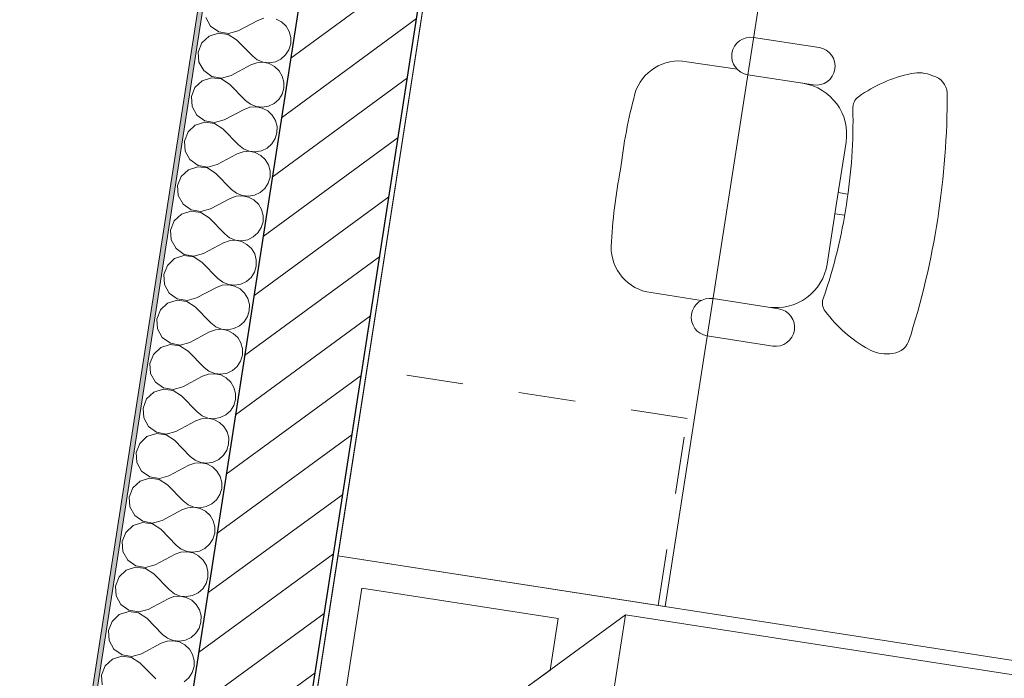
# Model space of a CAD drawing. Header units: metres. Extents: x 5509548 to 5517943, y 5680530 to 5684871.
# Tile 89 of 124: x 5516177.18 to 5516179.26, y 5683287.16 to 5683288.56. Entities that reach past the tile are written whole.
import ezdxf

# ---------------------------------------------------------------- set-up
doc = ezdxf.new("R2010")
doc.units = ezdxf.units.M
doc.linetypes.add('Przerywana', pattern=[240, 120, -120])
for name, color, linetype in [('Nowe_A-Meble-Sypialnia', 7, 'CONTINUOUS'), ('Nowe_A-Posadzki', 7, 'CONTINUOUS'), ('Nowe_A-Ściany-Zewnętrzne', 7, 'CONTINUOUS')]:
    doc.layers.add(name, color=color, linetype=linetype)
for name, color, linetype, lineweight in [('Nowe_A-Meble-Sypialnia_Nr_pióra__4', 7, 'CONTINUOUS', 13), ('Nowe_A-Posadzki_Nr_pióra__89', 7, 'CONTINUOUS', 13), ('Nowe_A-Ściany-Zewnętrzne_Nr_pióra__174', 7, 'CONTINUOUS', 5), ('Nowe_A-Ściany-Zewnętrzne_Nr_pióra__27', 7, 'CONTINUOUS', 25), ('Nowe_A-Ściany-Zewnętrzne_Nr_pióra__47', 7, 'CONTINUOUS', 15), ('Nowe_A-Ściany-Zewnętrzne_Nr_pióra__67', 7, 'CONTINUOUS', 13)]:
    doc.layers.add(name, color=color, linetype=linetype, lineweight=lineweight)
doc.layers.add('Nowe_A-Strefy-Parter_Nr_pióra__94', color=7, linetype='CONTINUOUS', lineweight=13, true_color=0xe4ad2c)
pattern_1 = [(0, (0, 0), (0, 86.60254037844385), [0, -50]), (0, (25, 43.30126941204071), (0, 86.60254037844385), [0, -50])]

# ---------------------------------------------------------------- blocks, each defined once
blk = doc.blocks.new('Strop_4', base_point=(65240.07224493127, -99177.59784355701))
at = {"layer": 'Nowe_A-Posadzki_Nr_pióra__89', "color": 7, "linetype": 'Continuous', "lineweight": 13, "flags": 128}
blk.add_lwpolyline([(65240.07224493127, -99177.59784355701), (65240.07224493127, -116907.597843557), (90770.07224493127, -116907.597843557), (90770.07224493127, -99177.59784355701)], close=True, dxfattribs=at)
blk = doc.blocks.new('*X180')
at = {"layer": 'Nowe_A-Ściany-Zewnętrzne_Nr_pióra__174', "color": 7, "linetype": 'Continuous', "lineweight": 5}
for p, q in [((64861.02462588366, -114942.8571428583), (64899.11986397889, -114914.2857142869)), ((64910.61749295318, -114907.9280664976), (64899.11986397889, -114914.2857142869)), ((64948.98717805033, -114909.7891813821), (64936.53771625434, -114905.5908414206)), ((64959.81552709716, -114917.229746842), (64948.98717805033, -114909.7891813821)), ((64789.427959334, -114925.1678498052), (64802.3230586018, -114941.6366717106)), ((64968.19847390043, -114927.3461375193), (64959.81552709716, -114917.229746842)), ((64973.49788101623, -114939.3682605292), (64968.19847390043, -114927.3461375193)), ((64802.3230586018, -114941.6366717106), (64821.03146698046, -114950.9908759)), ((64821.03146698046, -114953.7710288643), (64802.3230586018, -114963.1252330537)), ((64821.03146698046, -114950.9908759), (64841.94358406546, -114951.425662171)), ((64841.94358406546, -114953.3362425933), (64821.03146698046, -114953.7710288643)), ((64841.94358406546, -114951.425662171), (64861.02462588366, -114942.8571428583)), ((64861.02462588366, -114961.904761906), (64841.94358406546, -114953.3362425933)), ((64975.31034016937, -114952.3809523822), (64973.49788101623, -114939.3682605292)), ((64973.49788101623, -114965.3936442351), (64975.31034016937, -114952.3809523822)), ((64802.3230586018, -114963.1252330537), (64789.427959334, -114979.5940549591)), ((64861.02462588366, -114961.904761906), (64899.11986397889, -114990.4761904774)), ((64959.81552709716, -114987.5321579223), (64968.19847390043, -114977.415767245)), ((64968.19847390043, -114977.415767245), (64973.49788101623, -114965.3936442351)), ((64789.427959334, -114979.5940549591), (64784.83414969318, -115000.0000000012)), ((64899.11986397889, -114990.4761904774), (64910.61749295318, -114996.8338382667)), ((64910.61749295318, -114996.8338382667), (64923.41483563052, -114999.8075863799)), ((64923.41483563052, -114999.8075863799), (64936.53771625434, -114999.1710633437)), ((64936.53771625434, -114999.1710633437), (64948.98717805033, -114994.9727233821)), ((64948.98717805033, -114994.9727233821), (64959.81552709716, -114987.5321579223)), ((64784.83414969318, -115000.0000000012), (64789.427959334, -115020.4059450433)), ((64789.427959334, -115020.4059450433), (64802.3230586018, -115036.8747669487)), ((64861.02462588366, -115038.0952380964), (64899.11986397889, -115009.523809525)), ((64910.61749295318, -115003.1661617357), (64899.11986397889, -115009.523809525)), ((64923.41483563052, -115000.1924136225), (64910.61749295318, -115003.1661617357)), ((64936.53771625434, -115000.8289366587), (64923.41483563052, -115000.1924136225)), ((64948.98717805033, -115005.0272766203), (64936.53771625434, -115000.8289366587)), ((64959.81552709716, -115012.4678420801), (64948.98717805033, -115005.0272766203)), ((64968.19847390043, -115022.5842327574), (64959.81552709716, -115012.4678420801)), ((64802.3230586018, -115036.8747669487), (64821.03146698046, -115046.2289711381)), ((64841.94358406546, -115046.6637574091), (64861.02462588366, -115038.0952380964)), ((64973.49788101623, -115034.6063557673), (64968.19847390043, -115022.5842327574)), ((64975.31034016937, -115047.6190476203), (64973.49788101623, -115034.6063557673)), ((64802.3230586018, -115058.3633282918), (64789.427959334, -115074.8321501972)), ((64821.03146698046, -115049.0091241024), (64802.3230586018, -115058.3633282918)), ((64821.03146698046, -115046.2289711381), (64841.94358406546, -115046.6637574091)), ((64841.94358406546, -115048.5743378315), (64821.03146698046, -115049.0091241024)), ((64861.02462588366, -115057.1428571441), (64841.94358406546, -115048.5743378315)), ((64861.02462588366, -115057.1428571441), (64899.11986397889, -115085.7142857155)), ((64968.19847390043, -115072.6538624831), (64973.49788101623, -115060.6317394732)), ((64973.49788101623, -115060.6317394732), (64975.31034016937, -115047.6190476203)), ((64789.427959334, -115074.8321501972), (64784.83414969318, -115095.2380952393)), ((64948.98717805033, -115090.2108186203), (64959.81552709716, -115082.7702531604)), ((64959.81552709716, -115082.7702531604), (64968.19847390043, -115072.6538624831)), ((64784.83414969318, -115095.2380952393), (64789.427959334, -115115.6440402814)), ((64899.11986397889, -115085.7142857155), (64910.61749295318, -115092.0719335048)), ((64910.61749295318, -115098.4042569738), (64899.11986397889, -115104.7619047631)), ((64910.61749295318, -115092.0719335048), (64923.41483563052, -115095.045681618)), ((64923.41483563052, -115095.4305088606), (64910.61749295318, -115098.4042569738)), ((64923.41483563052, -115095.045681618), (64936.53771625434, -115094.4091585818)), ((64936.53771625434, -115096.0670318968), (64923.41483563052, -115095.4305088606)), ((64936.53771625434, -115094.4091585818), (64948.98717805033, -115090.2108186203)), ((64948.98717805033, -115100.2653718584), (64936.53771625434, -115096.0670318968)), ((64959.81552709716, -115107.7059373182), (64948.98717805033, -115100.2653718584)), ((64789.427959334, -115115.6440402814), (64802.3230586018, -115132.1128621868)), ((64861.02462588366, -115133.3333333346), (64899.11986397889, -115104.7619047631)), ((64968.19847390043, -115117.8223279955), (64959.81552709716, -115107.7059373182)), ((64973.49788101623, -115129.8444510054), (64968.19847390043, -115117.8223279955)), ((64802.3230586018, -115132.1128621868), (64821.03146698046, -115141.4670663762)), ((64821.03146698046, -115144.2472193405), (64802.3230586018, -115153.6014235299)), ((64821.03146698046, -115141.4670663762), (64841.94358406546, -115141.9018526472)), ((64841.94358406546, -115143.8124330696), (64821.03146698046, -115144.2472193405)), ((64841.94358406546, -115141.9018526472), (64861.02462588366, -115133.3333333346)), ((64861.02462588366, -115152.3809523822), (64841.94358406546, -115143.8124330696)), ((64975.31034016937, -115142.8571428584), (64973.49788101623, -115129.8444510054)), ((64973.49788101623, -115155.8698347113), (64975.31034016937, -115142.8571428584)), ((64802.3230586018, -115153.6014235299), (64789.427959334, -115170.0702454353)), ((64861.02462588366, -115152.3809523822), (64899.11986397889, -115180.9523809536)), ((64968.19847390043, -115167.8919577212), (64973.49788101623, -115155.8698347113)), ((64789.427959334, -115170.0702454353), (64784.83414969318, -115190.4761904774)), ((64899.11986397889, -115180.9523809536), (64910.61749295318, -115187.3100287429)), ((64936.53771625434, -115189.6472538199), (64948.98717805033, -115185.4489138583)), ((64948.98717805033, -115185.4489138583), (64959.81552709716, -115178.0083483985)), ((64959.81552709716, -115178.0083483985), (64968.19847390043, -115167.8919577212)), ((64784.83414969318, -115190.4761904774), (64789.427959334, -115210.8821355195)), ((64861.02462588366, -115228.5714285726), (64899.11986397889, -115200.0000000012)), ((64910.61749295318, -115193.6423522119), (64899.11986397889, -115200.0000000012)), ((64910.61749295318, -115187.3100287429), (64923.41483563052, -115190.2837768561)), ((64923.41483563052, -115190.6686040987), (64910.61749295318, -115193.6423522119)), ((64923.41483563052, -115190.2837768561), (64936.53771625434, -115189.6472538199)), ((64936.53771625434, -115191.3051271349), (64923.41483563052, -115190.6686040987)), ((64948.98717805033, -115195.5034670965), (64936.53771625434, -115191.3051271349)), ((64959.81552709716, -115202.9440325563), (64948.98717805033, -115195.5034670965)), ((64968.19847390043, -115213.0604232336), (64959.81552709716, -115202.9440325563)), ((64789.427959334, -115210.8821355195), (64802.3230586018, -115227.3509574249)), ((64802.3230586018, -115227.3509574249), (64821.03146698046, -115236.7051616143)), ((64841.94358406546, -115237.1399478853), (64861.02462588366, -115228.5714285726)), ((64973.49788101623, -115225.0825462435), (64968.19847390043, -115213.0604232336)), ((64975.31034016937, -115238.0952380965), (64973.49788101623, -115225.0825462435)), ((64802.3230586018, -115248.839518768), (64789.427959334, -115265.3083406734)), ((64821.03146698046, -115239.4853145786), (64802.3230586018, -115248.839518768)), ((64821.03146698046, -115236.7051616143), (64841.94358406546, -115237.1399478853)), ((64841.94358406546, -115239.0505283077), (64821.03146698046, -115239.4853145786)), ((64861.02462588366, -115247.6190476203), (64841.94358406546, -115239.0505283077)), ((64861.02462588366, -115247.6190476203), (64899.11986397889, -115276.1904761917)), ((64973.49788101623, -115251.1079299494), (64975.31034016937, -115238.0952380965)), ((64789.427959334, -115265.3083406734), (64784.83414969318, -115285.7142857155)), ((64959.81552709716, -115273.2464436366), (64968.19847390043, -115263.1300529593)), ((64968.19847390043, -115263.1300529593), (64973.49788101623, -115251.1079299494)), ((64784.83414969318, -115285.7142857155), (64789.427959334, -115306.1202307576)), ((64899.11986397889, -115276.1904761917), (64910.61749295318, -115282.548123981)), ((64910.61749295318, -115288.88044745), (64899.11986397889, -115295.2380952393)), ((64910.61749295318, -115282.548123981), (64923.41483563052, -115285.5218720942)), ((64923.41483563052, -115285.9066993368), (64910.61749295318, -115288.88044745)), ((64923.41483563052, -115285.5218720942), (64936.53771625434, -115284.885349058)), ((64936.53771625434, -115286.543222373), (64923.41483563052, -115285.9066993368)), ((64936.53771625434, -115284.885349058), (64948.98717805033, -115280.6870090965)), ((64948.98717805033, -115290.7415623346), (64936.53771625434, -115286.543222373)), ((64948.98717805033, -115280.6870090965), (64959.81552709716, -115273.2464436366)), ((64959.81552709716, -115298.1821277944), (64948.98717805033, -115290.7415623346)), ((64789.427959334, -115306.1202307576), (64802.3230586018, -115322.5890526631)), ((64861.02462588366, -115323.8095238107), (64899.11986397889, -115295.2380952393)), ((64968.19847390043, -115308.2985184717), (64959.81552709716, -115298.1821277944)), ((64973.49788101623, -115320.3206414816), (64968.19847390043, -115308.2985184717)), ((64802.3230586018, -115322.5890526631), (64821.03146698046, -115331.9432568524)), ((64821.03146698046, -115331.9432568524), (64841.94358406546, -115332.3780431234)), ((64841.94358406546, -115332.3780431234), (64861.02462588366, -115323.8095238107)), ((64975.31034016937, -115333.3333333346), (64973.49788101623, -115320.3206414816)), ((64802.3230586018, -115344.0776140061), (64789.427959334, -115360.5464359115)), ((64821.03146698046, -115334.7234098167), (64802.3230586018, -115344.0776140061)), ((64841.94358406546, -115334.2886235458), (64821.03146698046, -115334.7234098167)), ((64861.02462588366, -115342.8571428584), (64841.94358406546, -115334.2886235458)), ((64861.02462588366, -115342.8571428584), (64899.11986397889, -115371.4285714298)), ((64968.19847390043, -115358.3681481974), (64973.49788101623, -115346.3460251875)), ((64973.49788101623, -115346.3460251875), (64975.31034016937, -115333.3333333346)), ((64789.427959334, -115360.5464359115), (64784.83414969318, -115380.9523809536)), ((64899.11986397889, -115371.4285714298), (64910.61749295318, -115377.7862192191)), ((64948.98717805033, -115375.9251043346), (64959.81552709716, -115368.4845388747)), ((64959.81552709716, -115368.4845388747), (64968.19847390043, -115358.3681481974)), ((64784.83414969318, -115380.9523809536), (64789.427959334, -115401.3583259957)), ((64861.02462588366, -115419.0476190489), (64899.11986397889, -115390.4761904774)), ((64910.61749295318, -115384.1185426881), (64899.11986397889, -115390.4761904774)), ((64910.61749295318, -115377.7862192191), (64923.41483563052, -115380.7599673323)), ((64923.41483563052, -115381.1447945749), (64910.61749295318, -115384.1185426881)), ((64923.41483563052, -115380.7599673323), (64936.53771625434, -115380.1234442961)), ((64936.53771625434, -115381.7813176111), (64923.41483563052, -115381.1447945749)), ((64936.53771625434, -115380.1234442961), (64948.98717805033, -115375.9251043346)), ((64948.98717805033, -115385.9796575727), (64936.53771625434, -115381.7813176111)), ((64959.81552709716, -115393.4202230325), (64948.98717805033, -115385.9796575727)), ((64968.19847390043, -115403.5366137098), (64959.81552709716, -115393.4202230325)), ((64789.427959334, -115401.3583259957), (64802.3230586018, -115417.8271479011)), ((64973.49788101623, -115415.5587367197), (64968.19847390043, -115403.5366137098)), ((64975.31034016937, -115428.5714285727), (64973.49788101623, -115415.5587367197)), ((64802.3230586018, -115417.8271479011), (64821.03146698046, -115427.1813520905)), ((64821.03146698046, -115429.9615050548), (64802.3230586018, -115439.3157092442)), ((64821.03146698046, -115427.1813520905), (64841.94358406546, -115427.6161383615)), ((64841.94358406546, -115429.5267187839), (64821.03146698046, -115429.9615050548)), ((64841.94358406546, -115427.6161383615), (64861.02462588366, -115419.0476190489)), ((64861.02462588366, -115438.0952380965), (64841.94358406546, -115429.5267187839)), ((64973.49788101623, -115441.5841204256), (64975.31034016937, -115428.5714285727)), ((64789.427959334, -115455.7845311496), (64784.83414969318, -115476.1904761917)), ((64802.3230586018, -115439.3157092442), (64789.427959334, -115455.7845311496)), ((64861.02462588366, -115438.0952380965), (64899.11986397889, -115466.6666666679)), ((64959.81552709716, -115463.7226341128), (64968.19847390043, -115453.6062434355)), ((64968.19847390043, -115453.6062434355), (64973.49788101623, -115441.5841204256)), ((64784.83414969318, -115476.1904761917), (64789.427959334, -115496.5964212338)), ((64899.11986397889, -115466.6666666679), (64910.61749295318, -115473.0243144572)), ((64910.61749295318, -115473.0243144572), (64923.41483563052, -115475.9980625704)), ((64923.41483563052, -115476.382889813), (64910.61749295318, -115479.3566379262)), ((64923.41483563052, -115475.9980625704), (64936.53771625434, -115475.3615395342)), ((64936.53771625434, -115477.0194128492), (64923.41483563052, -115476.382889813)), ((64936.53771625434, -115475.3615395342), (64948.98717805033, -115471.1631995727)), ((64948.98717805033, -115481.2177528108), (64936.53771625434, -115477.0194128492)), ((64948.98717805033, -115471.1631995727), (64959.81552709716, -115463.7226341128)), ((64789.427959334, -115496.5964212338), (64802.3230586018, -115513.0652431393)), ((64861.02462588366, -115514.285714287), (64899.11986397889, -115485.7142857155)), ((64910.61749295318, -115479.3566379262), (64899.11986397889, -115485.7142857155)), ((64959.81552709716, -115488.6583182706), (64948.98717805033, -115481.2177528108)), ((64968.19847390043, -115498.774708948), (64959.81552709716, -115488.6583182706)), ((64973.49788101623, -115510.7968319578), (64968.19847390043, -115498.774708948)), ((64802.3230586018, -115513.0652431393), (64821.03146698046, -115522.4194473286)), ((64841.94358406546, -115522.8542335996), (64861.02462588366, -115514.285714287)), ((64975.31034016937, -115523.8095238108), (64973.49788101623, -115510.7968319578)), ((64802.3230586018, -115534.5538044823), (64789.427959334, -115551.0226263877)), ((64821.03146698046, -115525.199600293), (64802.3230586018, -115534.5538044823)), ((64821.03146698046, -115522.4194473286), (64841.94358406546, -115522.8542335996)), ((64841.94358406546, -115524.764814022), (64821.03146698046, -115525.199600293)), ((64861.02462588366, -115533.3333333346), (64841.94358406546, -115524.764814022)), ((64861.02462588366, -115533.3333333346), (64899.11986397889, -115561.904761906)), ((64968.19847390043, -115548.8443386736), (64973.49788101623, -115536.8222156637)), ((64973.49788101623, -115536.8222156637), (64975.31034016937, -115523.8095238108)), ((64789.427959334, -115551.0226263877), (64784.83414969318, -115571.4285714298)), ((64948.98717805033, -115566.4012948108), (64959.81552709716, -115558.9607293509)), ((64959.81552709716, -115558.9607293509), (64968.19847390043, -115548.8443386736)), ((64784.83414969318, -115571.4285714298), (64789.427959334, -115591.834516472)), ((64861.02462588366, -115609.5238095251), (64899.11986397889, -115580.9523809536)), ((64899.11986397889, -115561.904761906), (64910.61749295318, -115568.2624096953)), ((64910.61749295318, -115574.5947331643), (64899.11986397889, -115580.9523809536)), ((64910.61749295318, -115568.2624096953), (64923.41483563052, -115571.2361578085)), ((64923.41483563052, -115571.6209850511), (64910.61749295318, -115574.5947331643)), ((64923.41483563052, -115571.2361578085), (64936.53771625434, -115570.5996347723)), ((64936.53771625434, -115572.2575080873), (64923.41483563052, -115571.6209850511)), ((64936.53771625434, -115570.5996347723), (64948.98717805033, -115566.4012948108)), ((64948.98717805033, -115576.4558480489), (64936.53771625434, -115572.2575080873)), ((64959.81552709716, -115583.8964135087), (64948.98717805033, -115576.4558480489)), ((64789.427959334, -115591.834516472), (64802.3230586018, -115608.3033383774)), ((64968.19847390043, -115594.012804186), (64959.81552709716, -115583.8964135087)), ((64973.49788101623, -115606.0349271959), (64968.19847390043, -115594.012804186)), ((64802.3230586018, -115608.3033383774), (64821.03146698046, -115617.6575425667)), ((64821.03146698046, -115620.4376955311), (64802.3230586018, -115629.7918997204)), ((64821.03146698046, -115617.6575425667), (64841.94358406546, -115618.0923288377)), ((64841.94358406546, -115620.0029092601), (64821.03146698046, -115620.4376955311)), ((64841.94358406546, -115618.0923288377), (64861.02462588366, -115609.5238095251)), ((64861.02462588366, -115628.5714285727), (64841.94358406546, -115620.0029092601)), ((64975.31034016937, -115619.0476190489), (64973.49788101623, -115606.0349271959)), ((64973.49788101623, -115632.0603109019), (64975.31034016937, -115619.0476190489)), ((64802.3230586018, -115629.7918997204), (64789.427959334, -115646.2607216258)), ((64861.02462588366, -115628.5714285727), (64899.11986397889, -115657.1428571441)), ((64959.81552709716, -115654.198824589), (64968.19847390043, -115644.0824339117)), ((64968.19847390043, -115644.0824339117), (64973.49788101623, -115632.0603109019)), ((64789.427959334, -115646.2607216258), (64784.83414969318, -115666.6666666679)), ((64899.11986397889, -115657.1428571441), (64910.61749295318, -115663.5005049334)), ((64910.61749295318, -115663.5005049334), (64923.41483563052, -115666.4742530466)), ((64936.53771625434, -115665.8377300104), (64948.98717805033, -115661.6393900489)), ((64948.98717805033, -115661.6393900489), (64959.81552709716, -115654.198824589)), ((64784.83414969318, -115666.6666666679), (64789.427959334, -115687.0726117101)), ((64861.02462588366, -115704.7619047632), (64899.11986397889, -115676.1904761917)), ((64910.61749295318, -115669.8328284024), (64899.11986397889, -115676.1904761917)), ((64923.41483563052, -115666.8590802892), (64910.61749295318, -115669.8328284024)), ((64923.41483563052, -115666.4742530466), (64936.53771625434, -115665.8377300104)), ((64936.53771625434, -115667.4956033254), (64923.41483563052, -115666.8590802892)), ((64948.98717805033, -115671.693943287), (64936.53771625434, -115667.4956033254)), ((64959.81552709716, -115679.1345087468), (64948.98717805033, -115671.693943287)), ((64968.19847390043, -115689.2508994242), (64959.81552709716, -115679.1345087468)), ((64789.427959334, -115687.0726117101), (64802.3230586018, -115703.5414336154)), ((64802.3230586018, -115703.5414336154), (64821.03146698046, -115712.8956378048)), ((64841.94358406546, -115713.3304240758), (64861.02462588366, -115704.7619047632)), ((64973.49788101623, -115701.273022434), (64968.19847390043, -115689.2508994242)), ((64975.31034016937, -115714.285714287), (64973.49788101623, -115701.273022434)), ((64802.3230586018, -115725.0299949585), (64789.427959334, -115741.4988168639)), ((64821.03146698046, -115715.6757907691), (64802.3230586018, -115725.0299949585)), ((64821.03146698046, -115712.8956378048), (64841.94358406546, -115713.3304240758)), ((64841.94358406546, -115715.2410044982), (64821.03146698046, -115715.6757907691)), ((64861.02462588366, -115723.8095238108), (64841.94358406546, -115715.2410044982)), ((64861.02462588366, -115723.8095238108), (64899.11986397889, -115752.3809523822)), ((64968.19847390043, -115739.3205291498), (64973.49788101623, -115727.2984061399)), ((64973.49788101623, -115727.2984061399), (64975.31034016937, -115714.285714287)), ((64789.427959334, -115741.4988168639), (64784.83414969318, -115761.904761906)), ((64959.81552709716, -115749.4369198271), (64968.19847390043, -115739.3205291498)), ((64784.83414969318, -115761.904761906), (64789.427959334, -115782.3107069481)), ((64899.11986397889, -115752.3809523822), (64910.61749295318, -115758.7386001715)), ((64910.61749295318, -115765.0709236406), (64899.11986397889, -115771.4285714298)), ((64910.61749295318, -115758.7386001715), (64923.41483563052, -115761.7123482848)), ((64923.41483563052, -115762.0971755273), (64910.61749295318, -115765.0709236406)), ((64923.41483563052, -115761.7123482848), (64936.53771625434, -115761.0758252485)), ((64936.53771625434, -115762.7336985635), (64923.41483563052, -115762.0971755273)), ((64936.53771625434, -115761.0758252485), (64948.98717805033, -115756.877485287)), ((64948.98717805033, -115766.9320385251), (64936.53771625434, -115762.7336985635)), ((64948.98717805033, -115756.877485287), (64959.81552709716, -115749.4369198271)), ((64959.81552709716, -115774.3726039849), (64948.98717805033, -115766.9320385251)), ((64789.427959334, -115782.3107069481), (64802.3230586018, -115798.7795288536)), ((64861.02462588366, -115800.0000000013), (64899.11986397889, -115771.4285714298)), ((64968.19847390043, -115784.4889946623), (64959.81552709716, -115774.3726039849)), ((64973.49788101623, -115796.5111176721), (64968.19847390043, -115784.4889946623)), ((64802.3230586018, -115798.7795288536), (64821.03146698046, -115808.1337330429)), ((64821.03146698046, -115810.9138860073), (64802.3230586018, -115820.2680901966)), ((64821.03146698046, -115808.1337330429), (64841.94358406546, -115808.5685193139)), ((64841.94358406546, -115810.4790997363), (64821.03146698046, -115810.9138860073)), ((64841.94358406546, -115808.5685193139), (64861.02462588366, -115800.0000000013)), ((64861.02462588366, -115819.0476190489), (64841.94358406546, -115810.4790997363)), ((64975.31034016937, -115809.5238095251), (64973.49788101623, -115796.5111176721)), ((64973.49788101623, -115822.5365013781), (64975.31034016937, -115809.5238095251)), ((64802.3230586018, -115820.2680901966), (64789.427959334, -115836.736912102)), ((64861.02462588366, -115819.0476190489), (64899.11986397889, -115847.6190476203)), ((64968.19847390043, -115834.5586243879), (64973.49788101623, -115822.5365013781)), ((64789.427959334, -115836.736912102), (64784.83414969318, -115857.1428571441)), ((64899.11986397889, -115847.6190476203), (64910.61749295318, -115853.9766954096)), ((64936.53771625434, -115856.3139204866), (64948.98717805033, -115852.1155805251)), ((64948.98717805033, -115852.1155805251), (64959.81552709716, -115844.6750150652)), ((64959.81552709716, -115844.6750150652), (64968.19847390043, -115834.5586243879)), ((64784.83414969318, -115857.1428571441), (64789.427959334, -115877.5488021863)), ((64861.02462588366, -115895.2380952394), (64899.11986397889, -115866.6666666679)), ((64910.61749295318, -115860.3090188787), (64899.11986397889, -115866.6666666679)), ((64910.61749295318, -115853.9766954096), (64923.41483563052, -115856.9504435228)), ((64923.41483563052, -115857.3352707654), (64910.61749295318, -115860.3090188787)), ((64923.41483563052, -115856.9504435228), (64936.53771625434, -115856.3139204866)), ((64936.53771625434, -115857.9717938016), (64923.41483563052, -115857.3352707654)), ((64948.98717805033, -115862.1701337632), (64936.53771625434, -115857.9717938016)), ((64959.81552709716, -115869.610699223), (64948.98717805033, -115862.1701337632)), ((64968.19847390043, -115879.7270899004), (64959.81552709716, -115869.610699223)), ((64789.427959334, -115877.5488021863), (64802.3230586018, -115894.0176240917)), ((64802.3230586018, -115894.0176240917), (64821.03146698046, -115903.371828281)), ((64973.49788101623, -115891.7492129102), (64968.19847390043, -115879.7270899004)), ((64975.31034016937, -115904.7619047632), (64973.49788101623, -115891.7492129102)), ((64802.3230586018, -115915.5061854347), (64789.427959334, -115931.9750073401)), ((64821.03146698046, -115906.1519812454), (64802.3230586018, -115915.5061854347)), ((64821.03146698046, -115903.371828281), (64841.94358406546, -115903.806614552)), ((64841.94358406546, -115905.7171949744), (64821.03146698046, -115906.1519812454)), ((64841.94358406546, -115903.806614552), (64861.02462588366, -115895.2380952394)), ((64861.02462588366, -115914.285714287), (64841.94358406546, -115905.7171949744)), ((64861.02462588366, -115914.285714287), (64899.11986397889, -115942.8571428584)), ((64973.49788101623, -115917.7745966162), (64975.31034016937, -115904.7619047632)), ((64789.427959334, -115931.9750073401), (64784.83414969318, -115952.3809523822)), ((64959.81552709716, -115939.9131103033), (64968.19847390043, -115929.796719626)), ((64968.19847390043, -115929.796719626), (64973.49788101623, -115917.7745966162)), ((64784.83414969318, -115952.3809523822), (64789.427959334, -115972.7868974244)), ((64899.11986397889, -115942.8571428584), (64910.61749295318, -115949.2147906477)), ((64910.61749295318, -115955.5471141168), (64899.11986397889, -115961.904761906)), ((64910.61749295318, -115949.2147906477), (64923.41483563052, -115952.188538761)), ((64923.41483563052, -115952.5733660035), (64910.61749295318, -115955.5471141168)), ((64923.41483563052, -115952.188538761), (64936.53771625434, -115951.5520157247)), ((64936.53771625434, -115953.2098890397), (64923.41483563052, -115952.5733660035)), ((64936.53771625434, -115951.5520157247), (64948.98717805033, -115947.3536757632)), ((64948.98717805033, -115957.4082290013), (64936.53771625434, -115953.2098890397)), ((64948.98717805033, -115947.3536757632), (64959.81552709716, -115939.9131103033)), ((64789.427959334, -115972.7868974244), (64802.3230586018, -115989.2557193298)), ((64861.02462588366, -115990.4761904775), (64899.11986397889, -115961.904761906)), ((64959.81552709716, -115964.8487944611), (64948.98717805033, -115957.4082290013)), ((64968.19847390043, -115974.9651851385), (64959.81552709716, -115964.8487944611)), ((64973.49788101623, -115986.9873081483), (64968.19847390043, -115974.9651851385)), ((64802.3230586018, -115989.2557193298), (64821.03146698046, -115998.6099235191)), ((64821.03146698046, -115998.6099235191), (64841.94358406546, -115999.0447097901)), ((64841.94358406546, -115999.0447097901), (64861.02462588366, -115990.4761904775)), ((64975.31034016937, -116000.0000000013), (64973.49788101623, -115986.9873081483)), ((64802.3230586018, -116010.7442806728), (64789.427959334, -116027.2131025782)), ((64821.03146698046, -116001.3900764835), (64802.3230586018, -116010.7442806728)), ((64841.94358406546, -116000.9552902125), (64821.03146698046, -116001.3900764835)), ((64861.02462588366, -116009.5238095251), (64841.94358406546, -116000.9552902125)), ((64861.02462588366, -116009.5238095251), (64899.11986397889, -116038.0952380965)), ((64968.19847390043, -116025.0348148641), (64973.49788101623, -116013.0126918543)), ((64973.49788101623, -116013.0126918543), (64975.31034016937, -116000.0000000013)), ((64789.427959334, -116027.2131025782), (64784.83414969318, -116047.6190476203)), ((64899.11986397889, -116038.0952380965), (64910.61749295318, -116044.4528858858)), ((64948.98717805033, -116042.5917710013), (64959.81552709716, -116035.1512055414)), ((64959.81552709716, -116035.1512055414), (64968.19847390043, -116025.0348148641)), ((64784.83414969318, -116047.6190476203), (64789.427959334, -116068.0249926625)), ((64861.02462588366, -116085.7142857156), (64899.11986397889, -116057.1428571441)), ((64910.61749295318, -116050.7852093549), (64899.11986397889, -116057.1428571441)), ((64910.61749295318, -116044.4528858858), (64923.41483563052, -116047.4266339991)), ((64923.41483563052, -116047.8114612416), (64910.61749295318, -116050.7852093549)), ((64923.41483563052, -116047.4266339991), (64936.53771625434, -116046.7901109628)), ((64936.53771625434, -116048.4479842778), (64923.41483563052, -116047.8114612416)), ((64936.53771625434, -116046.7901109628), (64948.98717805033, -116042.5917710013)), ((64948.98717805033, -116052.6463242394), (64936.53771625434, -116048.4479842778)), ((64959.81552709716, -116060.0868896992), (64948.98717805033, -116052.6463242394)), ((64968.19847390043, -116070.2032803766), (64959.81552709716, -116060.0868896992)), ((64789.427959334, -116068.0249926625), (64802.3230586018, -116084.4938145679)), ((64973.49788101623, -116082.2254033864), (64968.19847390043, -116070.2032803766)), ((64802.3230586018, -116084.4938145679), (64821.03146698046, -116093.8480187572)), ((64821.03146698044, -116096.6281717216), (64802.32305860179, -116105.9823759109)), ((64821.03146698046, -116093.8480187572), (64841.94358406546, -116094.2828050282)), ((64841.94358406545, -116096.1933854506), (64821.03146698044, -116096.6281717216)), ((64841.94358406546, -116094.2828050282), (64861.02462588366, -116085.7142857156)), ((64861.02462588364, -116104.7619047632), (64841.94358406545, -116096.1933854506)), ((64975.31034016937, -116095.2380952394), (64973.49788101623, -116082.2254033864)), ((64973.49788101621, -116108.2507870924), (64975.31034016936, -116095.2380952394)), ((64789.42795933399, -116122.4511978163), (64784.83414969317, -116142.8571428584)), ((64802.32305860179, -116105.9823759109), (64789.42795933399, -116122.4511978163)), ((64861.02462588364, -116104.7619047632), (64899.11986397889, -116133.3333333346)), ((64959.81552709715, -116130.3893007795), (64968.19847390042, -116120.2729101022)), ((64968.19847390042, -116120.2729101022), (64973.49788101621, -116108.2507870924)), ((64784.83414969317, -116142.8571428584), (64789.42795933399, -116163.2630879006)), ((64899.11986397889, -116133.3333333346), (64910.61749295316, -116139.6909811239)), ((64910.61749295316, -116139.6909811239), (64923.41483563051, -116142.6647292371)), ((64923.41483563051, -116143.0495564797), (64910.61749295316, -116146.023304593)), ((64923.41483563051, -116142.6647292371), (64936.53771625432, -116142.0282062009)), ((64936.53771625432, -116143.6860795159), (64923.41483563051, -116143.0495564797)), ((64936.53771625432, -116142.0282062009), (64948.98717805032, -116137.8298662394)), ((64948.98717805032, -116147.8844194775), (64936.53771625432, -116143.6860795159)), ((64948.98717805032, -116137.8298662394), (64959.81552709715, -116130.3893007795)), ((64789.42795933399, -116163.2630879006), (64802.32305860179, -116179.731909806)), ((64861.02462588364, -116180.9523809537), (64899.11986397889, -116152.3809523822)), ((64910.61749295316, -116146.023304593), (64899.11986397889, -116152.3809523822)), ((64959.81552709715, -116155.3249849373), (64948.98717805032, -116147.8844194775)), ((64968.19847390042, -116165.4413756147), (64959.81552709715, -116155.3249849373)), ((64802.32305860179, -116179.731909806), (64821.03146698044, -116189.0861139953)), ((64841.94358406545, -116189.5209002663), (64861.02462588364, -116180.9523809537)), ((64973.49788101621, -116177.4634986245), (64968.19847390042, -116165.4413756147)), ((64975.31034016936, -116190.4761904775), (64973.49788101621, -116177.4634986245)), ((64802.32305860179, -116201.220471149), (64789.42795933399, -116217.6892930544)), ((64821.03146698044, -116191.8662669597), (64802.32305860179, -116201.220471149)), ((64821.03146698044, -116189.0861139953), (64841.94358406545, -116189.5209002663)), ((64841.94358406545, -116191.4314806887), (64821.03146698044, -116191.8662669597)), ((64861.02462588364, -116200.0000000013), (64841.94358406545, -116191.4314806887)), ((64861.02462588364, -116200.0000000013), (64899.11986397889, -116228.5714285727)), ((64968.19847390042, -116215.5110053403), (64973.49788101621, -116203.4888823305)), ((64973.49788101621, -116203.4888823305), (64975.31034016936, -116190.4761904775)), ((64789.42795933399, -116217.6892930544), (64784.83414969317, -116238.0952380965)), ((64948.98717805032, -116233.0679614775), (64959.81552709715, -116225.6273960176)), ((64959.81552709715, -116225.6273960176), (64968.19847390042, -116215.5110053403)), ((64784.83414969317, -116238.0952380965), (64789.42795933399, -116258.5011831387)), ((64861.02462588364, -116276.1904761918), (64899.11986397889, -116247.6190476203)), ((64899.11986397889, -116228.5714285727), (64910.61749295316, -116234.929076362)), ((64910.61749295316, -116241.2613998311), (64899.11986397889, -116247.6190476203)), ((64910.61749295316, -116234.929076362), (64923.41483563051, -116237.9028244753)), ((64923.41483563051, -116238.2876517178), (64910.61749295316, -116241.2613998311)), ((64923.41483563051, -116237.9028244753), (64936.53771625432, -116237.266301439)), ((64936.53771625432, -116238.924174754), (64923.41483563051, -116238.2876517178)), ((64936.53771625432, -116237.266301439), (64948.98717805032, -116233.0679614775)), ((64948.98717805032, -116243.1225147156), (64936.53771625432, -116238.924174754)), ((64959.81552709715, -116250.5630801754), (64948.98717805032, -116243.1225147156)), ((64789.42795933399, -116258.5011831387), (64802.32305860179, -116274.9700050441)), ((64968.19847390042, -116260.6794708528), (64959.81552709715, -116250.5630801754)), ((64973.49788101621, -116272.7015938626), (64968.19847390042, -116260.6794708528)), ((64802.32305860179, -116274.9700050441), (64821.03146698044, -116284.3242092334)), ((64821.03146698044, -116287.1043621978), (64802.32305860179, -116296.4585663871)), ((64821.03146698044, -116284.3242092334), (64841.94358406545, -116284.7589955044)), ((64841.94358406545, -116286.6695759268), (64821.03146698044, -116287.1043621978)), ((64841.94358406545, -116284.7589955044), (64861.02462588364, -116276.1904761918)), ((64861.02462588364, -116295.2380952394), (64841.94358406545, -116286.6695759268)), ((64975.31034016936, -116285.7142857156), (64973.49788101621, -116272.7015938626)), ((64973.49788101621, -116298.7269775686), (64975.31034016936, -116285.7142857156)), ((64802.32305860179, -116296.4585663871), (64789.42795933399, -116312.9273882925)), ((64861.02462588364, -116295.2380952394), (64899.11986397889, -116323.8095238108)), ((64959.81552709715, -116320.8654912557), (64968.19847390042, -116310.7491005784)), ((64968.19847390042, -116310.7491005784), (64973.49788101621, -116298.7269775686)), ((64789.42795933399, -116312.9273882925), (64784.83414969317, -116333.3333333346)), ((64784.83414969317, -116333.3333333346), (64789.42795933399, -116353.7392783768))]:
    blk.add_line(p, q, dxfattribs=at)
blk = doc.blocks.new('Ściana_50', base_point=(65105.07224493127, -99042.597843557))
at = {"layer": 'Nowe_A-Ściany-Zewnętrzne', "linetype": 'Continuous', "lineweight": 0, "true_color": 0x000000}
h = blk.add_hatch(dxfattribs=at)
h.set_pattern_fill('Tynk', color=18, style=0, pattern_type=2)
h.set_pattern_definition(pattern_1)
h.paths.add_polyline_path([(64770.07224493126, -117367.597843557), (64780.07216554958, -117367.597843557), (64780.07224877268, -111792.595826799), (64770.07224493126, -111792.595826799)])
h = blk.add_hatch(dxfattribs=at)
h.set_pattern_fill('Bloczki_ceramiczne', color=18, style=0, pattern_type=2)
h.set_pattern_definition([(45, (0, 0), (-63.63960862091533, 63.63960862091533), [])])
h.paths.add_polyline_path([(65230.07224493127, -116917.597843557), (65230.07224493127, -112987.7344470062), (64980.07224493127, -112987.7344470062), (64980.07224493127, -116917.597843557)])
h = blk.add_hatch(dxfattribs=at)
h.set_pattern_fill('Tynk', color=18, style=0, pattern_type=2)
h.set_pattern_definition(pattern_1)
h.paths.add_polyline_path([(65240.07224493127, -116907.597843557), (65240.07224493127, -112997.7344470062), (65230.07224493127, -112997.7344470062), (65230.07224493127, -116907.597843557)])
at = {"layer": 'Nowe_A-Ściany-Zewnętrzne_Nr_pióra__27', "color": 7, "linetype": 'Continuous', "lineweight": 25}
for p, q in [((64980.07224493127, -112987.7344470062), (64980.07224493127, -116917.597843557)), ((65230.07224493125, -116907.5978367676), (65230.07224493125, -112997.7344328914))]:
    blk.add_line(p, q, dxfattribs=at)
at = {"layer": 'Nowe_A-Ściany-Zewnętrzne_Nr_pióra__47', "color": 7, "linetype": 'Continuous', "lineweight": 15, "flags": 128}
for points in [[(64770.07224493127, -111792.5957407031), (64770.07224493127, -117367.597843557)], [(65240.07224493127, -116907.597843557), (65240.07224493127, -112997.7344470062)]]:
    blk.add_lwpolyline(points, dxfattribs=at)
at = {"layer": 'Nowe_A-Ściany-Zewnętrzne_Nr_pióra__67', "color": 7, "linetype": 'Continuous', "lineweight": 13}
blk.add_line((64780.072270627, -111792.5958277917), (64780.072270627, -117167.597843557), dxfattribs=at)
at = {"layer": 'Nowe_A-Ściany-Zewnętrzne', "color": 7, "lineweight": 25}
blk.add_blockref('*X180', (0, 0), dxfattribs=at)
blk = doc.blocks.new('Krzesło biurowe 02 27')
at = {"layer": 'Nowe_A-Meble-Sypialnia_Nr_pióra__4', "color": 7, "linetype": 'Continuous', "lineweight": 13}
for p, q in [((327.3506629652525, 483.5592391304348), (327.7298653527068, 504.0480339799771)), ((372.6493370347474, 483.5592391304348), (372.2701346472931, 504.0480339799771)), ((219.6287874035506, 483.5592391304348), (350, 483.5592391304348)), ((480.3712125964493, 483.5592391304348), (350, 483.5592391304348)), ((30.6405438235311, 256.2929061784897), (30.6405438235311, 396.4530892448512)), ((110.4804078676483, 256.2929061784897), (110.4804078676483, 396.6933387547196)), ((589.5195921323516, 256.2929061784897), (589.5195921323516, 396.6933387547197)), ((669.3594561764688, 256.2929061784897), (669.3594561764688, 396.4530892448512)), ((102.8625870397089, 124.7504719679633), (102.2828494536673, 231.9824081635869)), ((597.137412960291, 124.7504719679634), (597.7171505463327, 231.9824081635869))]:
    blk.add_line(p, q, dxfattribs=at)
for centre, major_axis, ratio, start_param, end_param in [((349.6088578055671, -1013.650326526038), (1.049124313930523e-13, 1713.350028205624), 0.996857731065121, 6.282956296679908, 6.439398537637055), ((350.391142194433, -1013.650326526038), (1.049124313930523e-13, 1713.350028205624), 0.996857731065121, 6.126972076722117, 6.283414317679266), ((93.92539863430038, 638.1371172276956), (2.567322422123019e-15, 41.9275569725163), 0.9968577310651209, 0.2425793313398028, 1.449866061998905), ((606.0746013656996, 638.1371172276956), (2.567322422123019e-15, 41.9275569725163), 0.9968577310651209, 4.833319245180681, 6.040605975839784), ((124.1805583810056, 624.4647381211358), (4.553799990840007e-15, 74.36919761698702), 0.996857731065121, 1.31619856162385, 1.94231456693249), ((575.8194416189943, 624.4647381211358), (4.553799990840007e-15, 74.36919761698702), 0.996857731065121, 4.340870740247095, 4.966986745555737), ((324.9026806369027, 698.0370296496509), (1.767972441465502e-14, 288.731811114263), 0.9968577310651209, 1.926572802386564, 2.351051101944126), ((375.0973193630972, 698.0370296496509), (1.767972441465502e-14, 288.731811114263), 0.9968577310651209, 3.93213420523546, 4.356612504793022), ((344.1172933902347, -617.4858193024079), (6.868879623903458e-14, 1121.77317226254), 0.996857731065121, 6.277924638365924, 6.459682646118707), ((355.8827066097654, -617.4858193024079), (6.868879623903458e-14, 1121.77317226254), 0.996857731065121, 6.106687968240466, 6.288445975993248), ((219.6287874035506, 374.0668049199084), (6.704477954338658e-15, 109.4924342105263), 0.9968577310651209, 0, 1.570796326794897), ((141.0115939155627, 514.7100960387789), (1.755147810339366e-15, 28.66373899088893), 0.9968577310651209, 2.33259951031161, 3.380473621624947), ((480.3712125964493, 374.0668049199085), (6.704477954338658e-15, 109.4924342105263), 0.9968577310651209, 4.71238898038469, 6.283185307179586), ((558.9884060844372, 514.7100960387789), (1.755147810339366e-15, 28.66373899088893), 0.9968577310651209, 2.902711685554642, 3.950585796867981), ((70.56047584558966, 396.4530892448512), (2.452095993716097e-15, 40.04576659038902), 0.996857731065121, 4.71238898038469, 7.853981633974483), ((629.4395241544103, 396.4530892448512), (2.452095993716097e-15, 40.04576659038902), 0.996857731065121, 4.71238898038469, 7.853981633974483), ((70.56047584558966, 256.2929061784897), (2.452095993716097e-15, 40.04576659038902), 0.996857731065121, 1.570796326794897, 4.71238898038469), ((629.4395241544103, 256.2929061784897), (2.452095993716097e-15, 40.04576659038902), 0.996857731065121, 1.570796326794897, 4.71238898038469), ((199.5109291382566, 122.6722334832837), (5.938022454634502e-15, 96.97526599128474), 0.9968577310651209, 1.549364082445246, 3.007056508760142), ((500.4890708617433, 122.6722334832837), (5.938022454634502e-15, 96.97526599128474), 0.9968577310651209, 3.276128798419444, 4.73382122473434), ((309.28320500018, 1236.552039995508), (7.447243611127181e-14, 1216.22717934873), 0.996857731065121, 3.040183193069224, 3.175182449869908), ((390.7167949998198, 1236.552039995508), (7.447243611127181e-14, 1216.22717934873), 0.996857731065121, 3.108002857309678, 3.243002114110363)]:
    blk.add_ellipse(centre, major_axis=major_axis, ratio=ratio, start_param=start_param, end_param=end_param, dxfattribs=at)
blk = doc.blocks.new('Biurko prostokątne 27')
at = {"layer": 'Nowe_A-Meble-Sypialnia_Nr_pióra__4', "color": 7, "linetype": 'Przerywana', "lineweight": 13}
for p, q in [((0, 684.9999999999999), (400, 684.9999999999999)), ((400, 684.9999999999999), (400, 0))]:
    blk.add_line(p, q, dxfattribs=at)
at = {"layer": 'Nowe_A-Meble-Sypialnia_Nr_pióra__4', "color": 7, "linetype": 'Continuous', "lineweight": 13, "flags": 128}
blk.add_lwpolyline([(0, 0), (1400, 0), (1400, 700), (0, 700)], close=True, dxfattribs=at)
blk = doc.blocks.new('Łóżko 01 27')
at = {"layer": 'Nowe_A-Meble-Sypialnia_Nr_pióra__4', "color": 7, "linetype": 'Continuous', "lineweight": 13}
for p, q in [((900, 2000), (0, 2000)), ((900, 0), (900, 2000)), ((870, 1380), (690, 1380))]:
    blk.add_line(p, q, dxfattribs=at)
at = {"layer": 'Nowe_A-Meble-Sypialnia_Nr_pióra__4', "color": 7, "linetype": 'Continuous', "lineweight": 13, "flags": 128}
for points in [[(690, 1560), (730, 1520), (840.0000000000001, 1520), (840.0000000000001, 1940), (60, 1940), (60, 1560)], [(30, 30), (870, 30), (870, 1380), (690, 1560), (30, 1560)]]:
    blk.add_lwpolyline(points, close=True, dxfattribs=at)

msp = doc.modelspace()

# ---------------------------------------------------------------- linework, layer by layer
at = {"layer": 'Nowe_A-Strefy-Parter_Nr_pióra__94', "color": 42, "linetype": 'Continuous', "lineweight": 13, "true_color": 0xe4ad2c, "flags": 128}
msp.add_lwpolyline([(5516179.985337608, 5683286.156687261), (5516180.588341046, 5683290.044604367), (5516178.315509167, 5683290.397113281), (5516177.716266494, 5683286.53344404)], close=True, dxfattribs=at)

# ---------------------------------------------------------------- block references
at = {"layer": 'Nowe_A-Meble-Sypialnia', "color": 7, "linetype": 'Continuous', "lineweight": 13, "yscale": 0.001}
for name, p, xscale, rotation in [('Biurko prostokątne 27', (5516177.854204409, 5683287.422810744), -0.001, 261.1838518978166), ('Krzesło biurowe 02 27', (5516178.376866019, 5683287.897170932), -0.001, 261.1838518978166), ('Łóżko 01 27', (5516179.692636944, 5683286.22691534), 0.001, 81.18385189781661)]:
    msp.add_blockref(name, p, dxfattribs=dict(at, xscale=xscale, rotation=rotation))
at = {"layer": 'Nowe_A-Posadzki', "color": 7, "linetype": 'Continuous', "lineweight": 13, "xscale": 0.001, "yscale": 0.001, "zscale": 0.001, "rotation": 351.1838518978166}
msp.add_blockref('Strop_4', (5516180.43364342, 5683304.05396808), dxfattribs=at)
at = {"layer": 'Nowe_A-Ściany-Zewnętrzne', "color": 7, "lineweight": 25, "xscale": 0.001, "yscale": 0.001, "zscale": 0.001, "rotation": 351.1838518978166}
msp.add_blockref('Ściana_50', (5516180.320929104, 5683304.208063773), dxfattribs=at)

doc.saveas('drawing.dxf')
